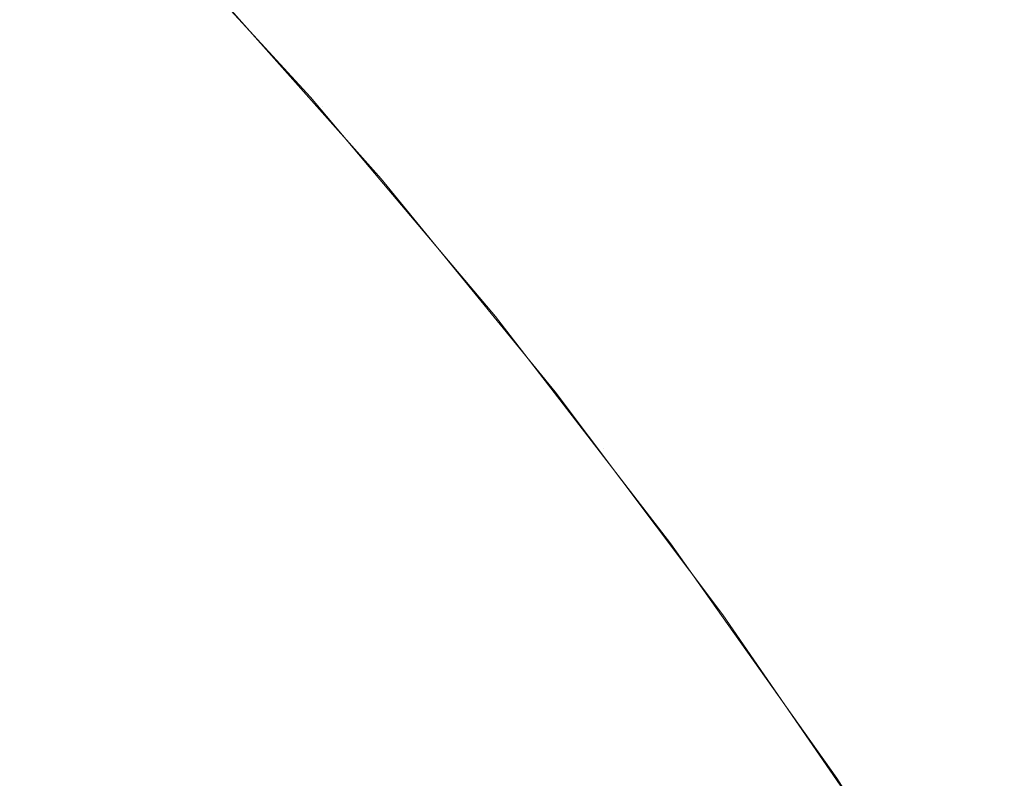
# Model space of a CAD drawing. Header units: centimetres. Extents: x -26.3 to 27.5, y 5.9 to 64.6.
# Tile 205 of 256: x -8.2158 to -8.2012, y 7.6562 to 7.6674. Entities that reach past the tile are written whole.
import ezdxf

# ---------------------------------------------------------------- set-up
doc = ezdxf.new("R2010")
doc.units = ezdxf.units.CM
doc.header["$LTSCALE"] = 2.54
doc.layers.add('Lucido design-1', color=7, linetype='Continuous')

# ---------------------------------------------------------------- blocks, each defined once
blk = doc.blocks.new('Gruppo-3-1')
at = {"color": 7, "linetype": 'Continuous', "lineweight": 9}
for points, invisible_edges in [([(-8.21441, 7.66934, -743.818524), (-8.211542, 7.666217, -743.818524), (-8.211741, 7.666041, -743.822656), (-8.214603, 7.669156, -743.822656)], 15), ([(-8.21441, 7.66934, -779.918524), (-8.211542, 7.666217, -779.918524), (-8.211741, 7.666041, -779.922656), (-8.214603, 7.669156, -779.922656)], 15), ([(-8.213145, 7.668103, -743.814164), (-8.21147, 7.666279, -743.814164), (-8.211542, 7.666217, -743.818524), (-8.21441, 7.66934, -743.818524)], 14), ([(-8.213145, 7.668103, -779.914164), (-8.21147, 7.666279, -779.914164), (-8.211542, 7.666217, -779.918524), (-8.21441, 7.66934, -779.918524)], 14), ([(-8.214603, 7.669156, -743.822656), (-8.211741, 7.666041, -743.822656), (-8.212069, 7.665752, -743.826771), (-8.214918, 7.668854, -743.826771)], 15), ([(-8.214603, 7.669156, -779.922656), (-8.211741, 7.666041, -779.922656), (-8.212069, 7.665752, -779.926771), (-8.214918, 7.668854, -779.926771)], 15), ([(-8.214918, 7.668854, -743.826771), (-8.212069, 7.665752, -743.826771), (-8.212524, 7.665352, -743.83086), (-8.215355, 7.668435, -743.83086)], 15), ([(-8.214918, 7.668854, -779.926771), (-8.212069, 7.665752, -779.926771), (-8.212524, 7.665352, -779.93086), (-8.215355, 7.668435, -779.93086)], 15), ([(-8.213129, 7.668117, -743.614164), (-8.213486, 7.668571, -743.610093), (-8.211289, 7.666147, -743.610163)], 11), ([(-8.211097, 7.666147, -743.606167), (-8.211289, 7.666147, -743.610163), (-8.213486, 7.668571, -743.610093), (-8.21329, 7.668571, -743.606026)], 15), ([(-8.213129, 7.668117, -779.714164), (-8.213486, 7.668571, -779.710093), (-8.211289, 7.666147, -779.710163)], 11), ([(-8.211097, 7.666147, -779.706167), (-8.211289, 7.666147, -779.710163), (-8.213486, 7.668571, -779.710093), (-8.21329, 7.668571, -779.706026)], 15), ([(-8.210777, 7.666147, -743.602179), (-8.211097, 7.666147, -743.606167), (-8.21329, 7.668571, -743.606026), (-8.212964, 7.668571, -743.601968)], 15), ([(-8.210777, 7.666147, -779.702179), (-8.211097, 7.666147, -779.706167), (-8.21329, 7.668571, -779.706026), (-8.212964, 7.668571, -779.701968)], 15), ([(-8.210329, 7.666147, -743.598203), (-8.210777, 7.666147, -743.602179), (-8.212964, 7.668571, -743.601968), (-8.212508, 7.668571, -743.597922)], 15), ([(-8.210329, 7.666147, -779.698203), (-8.210777, 7.666147, -779.702179), (-8.212964, 7.668571, -779.701968), (-8.212508, 7.668571, -779.697922)], 15), ([(-8.209753, 7.666147, -743.594243), (-8.210329, 7.666147, -743.598203), (-8.212508, 7.668571, -743.597922), (-8.211923, 7.668571, -743.593893)], 15), ([(-8.209753, 7.666147, -779.694243), (-8.210329, 7.666147, -779.698203), (-8.212508, 7.668571, -779.697922), (-8.211923, 7.668571, -779.693893)], 15), ([(-8.209052, 7.666147, -743.590304), (-8.209753, 7.666147, -743.594243), (-8.211923, 7.668571, -743.593893), (-8.211209, 7.668571, -743.589884)], 15), ([(-8.209052, 7.666147, -779.690304), (-8.209753, 7.666147, -779.694243), (-8.211923, 7.668571, -779.693893), (-8.211209, 7.668571, -779.689884)], 15), ([(-8.208224, 7.666147, -743.58639), (-8.209052, 7.666147, -743.590304), (-8.211209, 7.668571, -743.589884), (-8.210366, 7.668571, -743.585901)], 15), ([(-8.208224, 7.666147, -779.68639), (-8.209052, 7.666147, -779.690304), (-8.211209, 7.668571, -779.689884), (-8.210366, 7.668571, -779.685901)], 15), ([(-8.207271, 7.666147, -743.582504), (-8.208224, 7.666147, -743.58639), (-8.210366, 7.668571, -743.585901), (-8.209397, 7.668571, -743.581946)], 15), ([(-8.207271, 7.666147, -779.682504), (-8.208224, 7.666147, -779.68639), (-8.210366, 7.668571, -779.685901), (-8.209397, 7.668571, -779.681946)], 15), ([(-8.206194, 7.666147, -743.57865), (-8.207271, 7.666147, -743.582504), (-8.209397, 7.668571, -743.581946), (-8.208301, 7.668571, -743.578025)], 15), ([(-8.206194, 7.666147, -779.67865), (-8.207271, 7.666147, -779.682504), (-8.209397, 7.668571, -779.681946), (-8.208301, 7.668571, -779.678025)], 15), ([(-8.204995, 7.666147, -743.574833), (-8.206194, 7.666147, -743.57865), (-8.208301, 7.668571, -743.578025), (-8.20708, 7.668571, -743.574141)], 15), ([(-8.204995, 7.666147, -779.674833), (-8.206194, 7.666147, -779.67865), (-8.208301, 7.668571, -779.678025), (-8.20708, 7.668571, -779.674141)], 15), ([(-8.203673, 7.666147, -743.571057), (-8.204995, 7.666147, -743.574833), (-8.20708, 7.668571, -743.574141), (-8.205736, 7.668571, -743.570298)], 15), ([(-8.203673, 7.666147, -779.671057), (-8.204995, 7.666147, -779.674833), (-8.20708, 7.668571, -779.674141), (-8.205736, 7.668571, -779.670298)], 15), ([(-8.202231, 7.666147, -743.567325), (-8.203673, 7.666147, -743.571057), (-8.205736, 7.668571, -743.570298), (-8.204268, 7.668571, -743.5665)], 15), ([(-8.202231, 7.666147, -779.667325), (-8.203673, 7.666147, -779.671057), (-8.205736, 7.668571, -779.670298), (-8.204268, 7.668571, -779.6665)], 15), ([(-8.200671, 7.666147, -743.563641), (-8.202231, 7.666147, -743.567325), (-8.204268, 7.668571, -743.5665), (-8.20268, 7.668571, -743.562751)], 15), ([(-8.200671, 7.666147, -779.663641), (-8.202231, 7.666147, -779.667325), (-8.204268, 7.668571, -779.6665), (-8.20268, 7.668571, -779.662751)], 15), ([(-8.198993, 7.666147, -743.560008), (-8.200671, 7.666147, -743.563641), (-8.20268, 7.668571, -743.562751), (-8.200973, 7.668571, -743.559055)], 15), ([(-8.198993, 7.666147, -779.660008), (-8.200671, 7.666147, -779.663641), (-8.20268, 7.668571, -779.662751), (-8.200973, 7.668571, -779.659055)], 15), ([(-8.215355, 7.668435, -743.83086), (-8.212524, 7.665352, -743.83086), (-8.213105, 7.664841, -743.834917), (-8.215914, 7.667899, -743.834917)], 15), ([(-8.215355, 7.668435, -779.93086), (-8.212524, 7.665352, -779.93086), (-8.213105, 7.664841, -779.934917), (-8.215914, 7.667899, -779.934917)], 15), ([(-8.21147, 7.666279, -743.814164), (-8.213145, 7.668103, -743.814164), (-8.213129, 7.668117, -743.614164)], 10), ([(-8.21147, 7.666279, -779.914164), (-8.213145, 7.668103, -779.914164), (-8.213129, 7.668117, -779.714164)], 10), ([(-8.213129, 7.668117, -743.614164), (-8.210425, 7.665073, -743.614164), (-8.21147, 7.666279, -743.814164)], 10), ([(-8.211289, 7.666147, -743.610163), (-8.210425, 7.665073, -743.614164), (-8.213129, 7.668117, -743.614164)], 9), ([(-8.213129, 7.668117, -779.714164), (-8.210425, 7.665073, -779.714164), (-8.21147, 7.666279, -779.914164)], 10), ([(-8.211289, 7.666147, -779.710163), (-8.210425, 7.665073, -779.714164), (-8.213129, 7.668117, -779.714164)], 9), ([(-8.215914, 7.667899, -743.834917), (-8.213105, 7.664841, -743.834917), (-8.21381, 7.66422, -743.838936), (-8.216592, 7.667249, -743.838936)], 15), ([(-8.215914, 7.667899, -779.934917), (-8.213105, 7.664841, -779.934917), (-8.21381, 7.66422, -779.938936), (-8.216592, 7.667249, -779.938936)], 15), ([(27.113463, 7.664826, -743.137842), (27.113463, 7.667767, -743.140441), (-25.986537, 7.667767, -743.140441), (-25.986537, 7.664826, -743.137842)], 10), ([(27.113463, 7.664826, -779.237842), (27.113463, 7.667767, -779.240441), (-25.986537, 7.667767, -779.240441), (-25.986537, 7.664826, -779.237842)], 10), ([(-8.216592, 7.667249, -743.838936), (-8.21381, 7.66422, -743.838936), (-8.214638, 7.663491, -743.842909), (-8.217389, 7.666486, -743.842909)], 15), ([(-8.216592, 7.667249, -779.938936), (-8.21381, 7.66422, -779.938936), (-8.214638, 7.663491, -779.942909), (-8.217389, 7.666486, -779.942909)], 15), ([(-8.217389, 7.666486, -743.842909), (-8.214638, 7.663491, -743.842909), (-8.215588, 7.662655, -743.846829), (-8.218302, 7.66561, -743.846829)], 15), ([(-8.217389, 7.666486, -779.942909), (-8.214638, 7.663491, -779.942909), (-8.215588, 7.662655, -779.946829), (-8.218302, 7.66561, -779.946829)], 15), ([(-8.211542, 7.666217, -743.818524), (-8.208808, 7.662974, -743.818524), (-8.209015, 7.662807, -743.822656), (-8.211741, 7.666041, -743.822656)], 15), ([(-8.211542, 7.666217, -779.918524), (-8.208808, 7.662974, -779.918524), (-8.209015, 7.662807, -779.922656), (-8.211741, 7.666041, -779.922656)], 15), ([(-8.211542, 7.666217, -743.818524), (-8.21147, 7.666279, -743.814164), (-8.210441, 7.665059, -743.814164)], 9), ([(-8.211542, 7.666217, -779.918524), (-8.21147, 7.666279, -779.914164), (-8.210441, 7.665059, -779.914164)], 9), ([(-8.210441, 7.665059, -743.814164), (-8.208734, 7.663034, -743.814164), (-8.208808, 7.662974, -743.818524), (-8.211542, 7.666217, -743.818524)], 14), ([(-8.210441, 7.665059, -779.914164), (-8.208734, 7.663034, -779.914164), (-8.208808, 7.662974, -779.918524), (-8.211542, 7.666217, -779.918524)], 14), ([(-8.210425, 7.665073, -743.614164), (-8.210441, 7.665059, -743.814164), (-8.21147, 7.666279, -743.814164)], 9), ([(-8.210425, 7.665073, -779.714164), (-8.210441, 7.665059, -779.914164), (-8.21147, 7.666279, -779.914164)], 9), ([(-8.209173, 7.663651, -743.610231), (-8.210425, 7.665073, -743.614164), (-8.211289, 7.666147, -743.610163)], 11), ([(-8.208984, 7.663651, -743.606303), (-8.209173, 7.663651, -743.610231), (-8.211289, 7.666147, -743.610163), (-8.211097, 7.666147, -743.606167)], 15), ([(-8.209173, 7.663651, -779.710231), (-8.210425, 7.665073, -779.714164), (-8.211289, 7.666147, -779.710163)], 11), ([(-8.208984, 7.663651, -779.706303), (-8.209173, 7.663651, -779.710231), (-8.211289, 7.666147, -779.710163), (-8.211097, 7.666147, -779.706167)], 15), ([(-8.208669, 7.663651, -743.602382), (-8.208984, 7.663651, -743.606303), (-8.211097, 7.666147, -743.606167), (-8.210777, 7.666147, -743.602179)], 15), ([(-8.208669, 7.663651, -779.702382), (-8.208984, 7.663651, -779.706303), (-8.211097, 7.666147, -779.706167), (-8.210777, 7.666147, -779.702179)], 15), ([(-8.208229, 7.663651, -743.598474), (-8.208669, 7.663651, -743.602382), (-8.210777, 7.666147, -743.602179), (-8.210329, 7.666147, -743.598203)], 15), ([(-8.208229, 7.663651, -779.698474), (-8.208669, 7.663651, -779.702382), (-8.210777, 7.666147, -779.702179), (-8.210329, 7.666147, -779.698203)], 15), ([(-8.207664, 7.663651, -743.594581), (-8.208229, 7.663651, -743.598474), (-8.210329, 7.666147, -743.598203), (-8.209753, 7.666147, -743.594243)], 15), ([(-8.207664, 7.663651, -779.694581), (-8.208229, 7.663651, -779.698474), (-8.210329, 7.666147, -779.698203), (-8.209753, 7.666147, -779.694243)], 15), ([(-8.206974, 7.663651, -743.590709), (-8.207664, 7.663651, -743.594581), (-8.209753, 7.666147, -743.594243), (-8.209052, 7.666147, -743.590304)], 15), ([(-8.206974, 7.663651, -779.690709), (-8.207664, 7.663651, -779.694581), (-8.209753, 7.666147, -779.694243), (-8.209052, 7.666147, -779.690304)], 15), ([(-8.20616, 7.663651, -743.586861), (-8.206974, 7.663651, -743.590709), (-8.209052, 7.666147, -743.590304), (-8.208224, 7.666147, -743.58639)], 15), ([(-8.20616, 7.663651, -779.686861), (-8.206974, 7.663651, -779.690709), (-8.209052, 7.666147, -779.690304), (-8.208224, 7.666147, -779.68639)], 15), ([(-8.205223, 7.663651, -743.583041), (-8.20616, 7.663651, -743.586861), (-8.208224, 7.666147, -743.58639), (-8.207271, 7.666147, -743.582504)], 15), ([(-8.205223, 7.663651, -779.683041), (-8.20616, 7.663651, -779.686861), (-8.208224, 7.666147, -779.68639), (-8.207271, 7.666147, -779.682504)], 15), ([(-8.204165, 7.663651, -743.579253), (-8.205223, 7.663651, -743.583041), (-8.207271, 7.666147, -743.582504), (-8.206194, 7.666147, -743.57865)], 15), ([(-8.204165, 7.663651, -779.679253), (-8.205223, 7.663651, -779.683041), (-8.207271, 7.666147, -779.682504), (-8.206194, 7.666147, -779.67865)], 15), ([(-8.202986, 7.663651, -743.575501), (-8.204165, 7.663651, -743.579253), (-8.206194, 7.666147, -743.57865), (-8.204995, 7.666147, -743.574833)], 15), ([(-8.202986, 7.663651, -779.675501), (-8.204165, 7.663651, -779.679253), (-8.206194, 7.666147, -779.67865), (-8.204995, 7.666147, -779.674833)], 15), ([(-8.201686, 7.663651, -743.571788), (-8.202986, 7.663651, -743.575501), (-8.204995, 7.666147, -743.574833), (-8.203673, 7.666147, -743.571057)], 15), ([(-8.201686, 7.663651, -779.671788), (-8.202986, 7.663651, -779.675501), (-8.204995, 7.666147, -779.674833), (-8.203673, 7.666147, -779.671057)], 15), ([(-8.200269, 7.663651, -743.568119), (-8.201686, 7.663651, -743.571788), (-8.203673, 7.666147, -743.571057), (-8.202231, 7.666147, -743.567325)], 15), ([(-8.200269, 7.663651, -779.668119), (-8.201686, 7.663651, -779.671788), (-8.203673, 7.666147, -779.671057), (-8.202231, 7.666147, -779.667325)], 15), ([(-8.198735, 7.663651, -743.564497), (-8.200269, 7.663651, -743.568119), (-8.202231, 7.666147, -743.567325), (-8.200671, 7.666147, -743.563641)], 15), ([(-8.198735, 7.663651, -779.664497), (-8.200269, 7.663651, -779.668119), (-8.202231, 7.666147, -779.667325), (-8.200671, 7.666147, -779.663641)], 15), ([(-8.211741, 7.666041, -743.822656), (-8.209015, 7.662807, -743.822656), (-8.209355, 7.662533, -743.826771), (-8.212069, 7.665752, -743.826771)], 15), ([(-8.211741, 7.666041, -779.922656), (-8.209015, 7.662807, -779.922656), (-8.209355, 7.662533, -779.926771), (-8.212069, 7.665752, -779.926771)], 15), ([(-8.212069, 7.665752, -743.826771), (-8.209355, 7.662533, -743.826771), (-8.209826, 7.662152, -743.83086), (-8.212524, 7.665352, -743.83086)], 15), ([(-8.212069, 7.665752, -779.926771), (-8.209355, 7.662533, -779.926771), (-8.209826, 7.662152, -779.93086), (-8.212524, 7.665352, -779.93086)], 15), ([(-8.218302, 7.66561, -743.846829), (-8.215588, 7.662655, -743.846829), (-8.216657, 7.661714, -743.850691), (-8.21933, 7.664625, -743.850691)], 15), ([(-8.218302, 7.66561, -779.946829), (-8.215588, 7.662655, -779.946829), (-8.216657, 7.661714, -779.950691), (-8.21933, 7.664625, -779.950691)], 15), ([(-8.212524, 7.665352, -743.83086), (-8.209826, 7.662152, -743.83086), (-8.210428, 7.661666, -743.834917), (-8.213105, 7.664841, -743.834917)], 15), ([(-8.212524, 7.665352, -779.93086), (-8.209826, 7.662152, -779.93086), (-8.210428, 7.661666, -779.934917), (-8.213105, 7.664841, -779.934917)], 15), ([(-8.208734, 7.663034, -743.814164), (-8.210441, 7.665059, -743.814164), (-8.210425, 7.665073, -743.614164)], 10), ([(-8.208734, 7.663034, -779.914164), (-8.210441, 7.665059, -779.914164), (-8.210425, 7.665073, -779.714164)], 10), ([(-8.210425, 7.665073, -743.614164), (-8.20785, 7.661924, -743.614164), (-8.208734, 7.663034, -743.814164)], 10), ([(-8.20785, 7.661924, -743.614164), (-8.210425, 7.665073, -743.614164), (-8.209173, 7.663651, -743.610231)], 10), ([(-8.210425, 7.665073, -779.714164), (-8.20785, 7.661924, -779.714164), (-8.208734, 7.663034, -779.914164)], 10), ([(-8.20785, 7.661924, -779.714164), (-8.210425, 7.665073, -779.714164), (-8.209173, 7.663651, -779.710231)], 10), ([(-8.213105, 7.664841, -743.834917), (-8.210428, 7.661666, -743.834917), (-8.211159, 7.661076, -743.838936), (-8.21381, 7.66422, -743.838936)], 15), ([(-8.213105, 7.664841, -779.934917), (-8.210428, 7.661666, -779.934917), (-8.211159, 7.661076, -779.938936), (-8.21381, 7.66422, -779.938936)], 15), ([(-25.986537, 7.664826, -743.137842), (-25.986537, 7.664486, -743.137566), (27.113463, 7.664486, -743.137566), (27.113463, 7.664826, -743.137842)], 10), ([(-25.986537, 7.664826, -779.237842), (-25.986537, 7.664486, -779.237566), (27.113463, 7.664486, -779.237566), (27.113463, 7.664826, -779.237842)], 10), ([(27.113463, 7.661557, -743.135191), (27.113463, 7.664486, -743.137566), (-25.986537, 7.664486, -743.137566), (-25.986537, 7.661557, -743.135191)], 10), ([(27.113463, 7.661557, -779.235191), (27.113463, 7.664486, -779.237566), (-25.986537, 7.664486, -779.237566), (-25.986537, 7.661557, -779.235191)], 10), ([(-8.21381, 7.66422, -743.838936), (-8.211159, 7.661076, -743.838936), (-8.212017, 7.660383, -743.842909), (-8.214638, 7.663491, -743.842909)], 15), ([(-8.21381, 7.66422, -779.938936), (-8.211159, 7.661076, -779.938936), (-8.212017, 7.660383, -779.942909), (-8.214638, 7.663491, -779.942909)], 15), ([(-8.209173, 7.663651, -743.610231), (-8.20714, 7.661088, -743.610296), (-8.20785, 7.661924, -743.614164)], 11), ([(-8.206954, 7.661088, -743.606433), (-8.20714, 7.661088, -743.610296), (-8.209173, 7.663651, -743.610231), (-8.208984, 7.663651, -743.606303)], 15), ([(-8.209173, 7.663651, -779.710231), (-8.20714, 7.661088, -779.710296), (-8.20785, 7.661924, -779.714164)], 11), ([(-8.206954, 7.661088, -779.706433), (-8.20714, 7.661088, -779.710296), (-8.209173, 7.663651, -779.710231), (-8.208984, 7.663651, -779.706303)], 15), ([(-8.206644, 7.661088, -743.602577), (-8.206954, 7.661088, -743.606433), (-8.208984, 7.663651, -743.606303), (-8.208669, 7.663651, -743.602382)], 15), ([(-8.206644, 7.661088, -779.702577), (-8.206954, 7.661088, -779.706433), (-8.208984, 7.663651, -779.706303), (-8.208669, 7.663651, -779.702382)], 15), ([(-8.206211, 7.661088, -743.598734), (-8.206644, 7.661088, -743.602577), (-8.208669, 7.663651, -743.602382), (-8.208229, 7.663651, -743.598474)], 15), ([(-8.206211, 7.661088, -779.698734), (-8.206644, 7.661088, -779.702577), (-8.208669, 7.663651, -779.702382), (-8.208229, 7.663651, -779.698474)], 15), ([(-8.205655, 7.661088, -743.594906), (-8.206211, 7.661088, -743.598734), (-8.208229, 7.663651, -743.598474), (-8.207664, 7.663651, -743.594581)], 15), ([(-8.205655, 7.661088, -779.694906), (-8.206211, 7.661088, -779.698734), (-8.208229, 7.663651, -779.698474), (-8.207664, 7.663651, -779.694581)], 15), ([(-8.204977, 7.661088, -743.591098), (-8.205655, 7.661088, -743.594906), (-8.207664, 7.663651, -743.594581), (-8.206974, 7.663651, -743.590709)], 15), ([(-8.204977, 7.661088, -779.691098), (-8.205655, 7.661088, -779.694906), (-8.207664, 7.663651, -779.694581), (-8.206974, 7.663651, -779.690709)], 15), ([(-8.204177, 7.661088, -743.587314), (-8.204977, 7.661088, -743.591098), (-8.206974, 7.663651, -743.590709), (-8.20616, 7.663651, -743.586861)], 15), ([(-8.204177, 7.661088, -779.687314), (-8.204977, 7.661088, -779.691098), (-8.206974, 7.663651, -779.690709), (-8.20616, 7.663651, -779.686861)], 15), ([(-8.203256, 7.661088, -743.583557), (-8.204177, 7.661088, -743.587314), (-8.20616, 7.663651, -743.586861), (-8.205223, 7.663651, -743.583041)], 15), ([(-8.203256, 7.661088, -779.683557), (-8.204177, 7.661088, -779.687314), (-8.20616, 7.663651, -779.686861), (-8.205223, 7.663651, -779.683041)], 15), ([(-8.202215, 7.661088, -743.579832), (-8.203256, 7.661088, -743.583557), (-8.205223, 7.663651, -743.583041), (-8.204165, 7.663651, -743.579253)], 15), ([(-8.202215, 7.661088, -779.679832), (-8.203256, 7.661088, -779.683557), (-8.205223, 7.663651, -779.683041), (-8.204165, 7.663651, -779.679253)], 15), ([(-8.201055, 7.661088, -743.576142), (-8.202215, 7.661088, -743.579832), (-8.204165, 7.663651, -743.579253), (-8.202986, 7.663651, -743.575501)], 15), ([(-8.201055, 7.661088, -779.676142), (-8.202215, 7.661088, -779.679832), (-8.204165, 7.663651, -779.679253), (-8.202986, 7.663651, -779.675501)], 15), ([(-8.199777, 7.661088, -743.572491), (-8.201055, 7.661088, -743.576142), (-8.202986, 7.663651, -743.575501), (-8.201686, 7.663651, -743.571788)], 15), ([(-8.199777, 7.661088, -779.672491), (-8.201055, 7.661088, -779.676142), (-8.202986, 7.663651, -779.675501), (-8.201686, 7.663651, -779.671788)], 15), ([(-8.198383, 7.661088, -743.568883), (-8.199777, 7.661088, -743.572491), (-8.201686, 7.663651, -743.571788), (-8.200269, 7.663651, -743.568119)], 15), ([(-8.198383, 7.661088, -779.668883), (-8.199777, 7.661088, -779.672491), (-8.201686, 7.663651, -779.671788), (-8.200269, 7.663651, -779.668119)], 15), ([(-8.214638, 7.663491, -743.842909), (-8.212017, 7.660383, -743.842909), (-8.213002, 7.659588, -743.846829), (-8.215588, 7.662655, -743.846829)], 15), ([(-8.214638, 7.663491, -779.942909), (-8.212017, 7.660383, -779.942909), (-8.213002, 7.659588, -779.946829), (-8.215588, 7.662655, -779.946829)], 15), ([(-8.208808, 7.662974, -743.818524), (-8.206214, 7.659619, -743.818524), (-8.206428, 7.659461, -743.822656), (-8.209015, 7.662807, -743.822656)], 15), ([(-8.208808, 7.662974, -779.918524), (-8.206214, 7.659619, -779.918524), (-8.206428, 7.659461, -779.922656), (-8.209015, 7.662807, -779.922656)], 15), ([(-8.208808, 7.662974, -743.818524), (-8.208734, 7.663034, -743.814164), (-8.207866, 7.661912, -743.814164)], 9), ([(-8.208808, 7.662974, -779.918524), (-8.208734, 7.663034, -779.914164), (-8.207866, 7.661912, -779.914164)], 9), ([(-8.207866, 7.661912, -743.814164), (-8.206138, 7.659675, -743.814164), (-8.206214, 7.659619, -743.818524), (-8.208808, 7.662974, -743.818524)], 14), ([(-8.207866, 7.661912, -779.914164), (-8.206138, 7.659675, -779.914164), (-8.206214, 7.659619, -779.918524), (-8.208808, 7.662974, -779.918524)], 14), ([(-8.20785, 7.661924, -743.614164), (-8.207866, 7.661912, -743.814164), (-8.208734, 7.663034, -743.814164)], 9), ([(-8.20785, 7.661924, -779.714164), (-8.207866, 7.661912, -779.914164), (-8.208734, 7.663034, -779.914164)], 9), ([(-8.209015, 7.662807, -743.822656), (-8.206428, 7.659461, -743.822656), (-8.206779, 7.659201, -743.826771), (-8.209355, 7.662533, -743.826771)], 15), ([(-8.209015, 7.662807, -779.922656), (-8.206428, 7.659461, -779.922656), (-8.206779, 7.659201, -779.926771), (-8.209355, 7.662533, -779.926771)], 15), ([(-8.215588, 7.662655, -743.846829), (-8.213002, 7.659588, -743.846829), (-8.21411, 7.658693, -743.850691), (-8.216657, 7.661714, -743.850691)], 15), ([(-8.215588, 7.662655, -779.946829), (-8.213002, 7.659588, -779.946829), (-8.21411, 7.658693, -779.950691), (-8.216657, 7.661714, -779.950691)], 15), ([(-8.209355, 7.662533, -743.826771), (-8.206779, 7.659201, -743.826771), (-8.207266, 7.658841, -743.83086), (-8.209826, 7.662152, -743.83086)], 15), ([(-8.209355, 7.662533, -779.926771), (-8.206779, 7.659201, -779.926771), (-8.207266, 7.658841, -779.93086), (-8.209826, 7.662152, -779.93086)], 15), ([(-8.209826, 7.662152, -743.83086), (-8.207266, 7.658841, -743.83086), (-8.207888, 7.658381, -743.834917), (-8.210428, 7.661666, -743.834917)], 15), ([(-8.209826, 7.662152, -779.93086), (-8.207266, 7.658841, -779.93086), (-8.207888, 7.658381, -779.934917), (-8.210428, 7.661666, -779.934917)], 15), ([(-8.206138, 7.659675, -743.814164), (-8.207866, 7.661912, -743.814164), (-8.20785, 7.661924, -743.614164)], 10), ([(-8.206138, 7.659675, -779.914164), (-8.207866, 7.661912, -779.914164), (-8.20785, 7.661924, -779.714164)], 10), ([(-8.20785, 7.661924, -743.614164), (-8.205373, 7.658628, -743.614164), (-8.206138, 7.659675, -743.814164)], 10), ([(-8.205373, 7.658628, -743.614164), (-8.20785, 7.661924, -743.614164), (-8.20714, 7.661088, -743.610296)], 10), ([(-8.20785, 7.661924, -779.714164), (-8.205373, 7.658628, -779.714164), (-8.206138, 7.659675, -779.914164)], 10), ([(-8.205373, 7.658628, -779.714164), (-8.20785, 7.661924, -779.714164), (-8.20714, 7.661088, -779.710296)], 10), ([(-8.216657, 7.661714, -743.850691), (-8.21411, 7.658693, -743.850691), (-8.21534, 7.6577, -743.854488), (-8.217844, 7.66067, -743.854488)], 15), ([(-8.216657, 7.661714, -779.950691), (-8.21411, 7.658693, -779.950691), (-8.21534, 7.6577, -779.954488), (-8.217844, 7.66067, -779.954488)], 15), ([(-8.210428, 7.661666, -743.834917), (-8.207888, 7.658381, -743.834917), (-8.208644, 7.657822, -743.838936), (-8.211159, 7.661076, -743.838936)], 15), ([(-8.210428, 7.661666, -779.934917), (-8.207888, 7.658381, -779.934917), (-8.208644, 7.657822, -779.938936), (-8.211159, 7.661076, -779.938936)], 15), ([(-25.986537, 7.661557, -743.135191), (-25.986537, 7.661085, -743.134833), (27.113463, 7.661085, -743.134833), (27.113463, 7.661557, -743.135191)], 10), ([(-25.986537, 7.661557, -779.235191), (-25.986537, 7.661085, -779.234833), (27.113463, 7.661085, -779.234833), (27.113463, 7.661557, -779.235191)], 10), ([(27.113463, 7.659762, -743.133829), (27.113463, 7.661085, -743.134833), (-25.986537, 7.661085, -743.134833), (-25.986537, 7.659762, -743.133829)], 10), ([(27.113463, 7.659762, -779.233829), (27.113463, 7.661085, -779.234833), (-25.986537, 7.661085, -779.234833), (-25.986537, 7.659762, -779.233829)], 10), ([(-8.211159, 7.661076, -743.838936), (-8.208644, 7.657822, -743.838936), (-8.209531, 7.657166, -743.842909), (-8.212017, 7.660383, -743.842909)], 15), ([(-8.211159, 7.661076, -779.938936), (-8.208644, 7.657822, -779.938936), (-8.209531, 7.657166, -779.942909), (-8.212017, 7.660383, -779.942909)], 15), ([(-8.20714, 7.661088, -743.610296), (-8.205192, 7.65846, -743.610359), (-8.205373, 7.658628, -743.614164)], 11), ([(-8.205009, 7.65846, -743.606558), (-8.205192, 7.65846, -743.610359), (-8.20714, 7.661088, -743.610296), (-8.206954, 7.661088, -743.606433)], 15), ([(-8.20714, 7.661088, -779.710296), (-8.205192, 7.65846, -779.710359), (-8.205373, 7.658628, -779.714164)], 11), ([(-8.205009, 7.65846, -779.706558), (-8.205192, 7.65846, -779.710359), (-8.20714, 7.661088, -779.710296), (-8.206954, 7.661088, -779.706433)], 15), ([(-8.204704, 7.65846, -743.602765), (-8.205009, 7.65846, -743.606558), (-8.206954, 7.661088, -743.606433), (-8.206644, 7.661088, -743.602577)], 15), ([(-8.204704, 7.65846, -779.702765), (-8.205009, 7.65846, -779.706558), (-8.206954, 7.661088, -779.706433), (-8.206644, 7.661088, -779.702577)], 15), ([(-8.204278, 7.65846, -743.598983), (-8.204704, 7.65846, -743.602765), (-8.206644, 7.661088, -743.602577), (-8.206211, 7.661088, -743.598734)], 15), ([(-8.204278, 7.65846, -779.698983), (-8.204704, 7.65846, -779.702765), (-8.206644, 7.661088, -779.702577), (-8.206211, 7.661088, -779.698734)], 15), ([(-8.203731, 7.65846, -743.595217), (-8.204278, 7.65846, -743.598983), (-8.206211, 7.661088, -743.598734), (-8.205655, 7.661088, -743.594906)], 15), ([(-8.203731, 7.65846, -779.695217), (-8.204278, 7.65846, -779.698983), (-8.206211, 7.661088, -779.698734), (-8.205655, 7.661088, -779.694906)], 15), ([(-8.203064, 7.65846, -743.591471), (-8.203731, 7.65846, -743.595217), (-8.205655, 7.661088, -743.594906), (-8.204977, 7.661088, -743.591098)], 15), ([(-8.203064, 7.65846, -779.691471), (-8.203731, 7.65846, -779.695217), (-8.205655, 7.661088, -779.694906), (-8.204977, 7.661088, -779.691098)], 15), ([(-8.202276, 7.65846, -743.587747), (-8.203064, 7.65846, -743.591471), (-8.204977, 7.661088, -743.591098), (-8.204177, 7.661088, -743.587314)], 15), ([(-8.202276, 7.65846, -779.687747), (-8.203064, 7.65846, -779.691471), (-8.204977, 7.661088, -779.691098), (-8.204177, 7.661088, -779.687314)], 15), ([(-8.20137, 7.65846, -743.584051), (-8.202276, 7.65846, -743.587747), (-8.204177, 7.661088, -743.587314), (-8.203256, 7.661088, -743.583557)], 15), ([(-8.20137, 7.65846, -779.684051), (-8.202276, 7.65846, -779.687747), (-8.204177, 7.661088, -779.687314), (-8.203256, 7.661088, -779.683557)], 15), ([(-8.200346, 7.65846, -743.580386), (-8.20137, 7.65846, -743.584051), (-8.203256, 7.661088, -743.583557), (-8.202215, 7.661088, -743.579832)], 15), ([(-8.200346, 7.65846, -779.680386), (-8.20137, 7.65846, -779.684051), (-8.203256, 7.661088, -779.683557), (-8.202215, 7.661088, -779.679832)], 15), ([(-8.199205, 7.65846, -743.576756), (-8.200346, 7.65846, -743.580386), (-8.202215, 7.661088, -743.579832), (-8.201055, 7.661088, -743.576142)], 15), ([(-8.199205, 7.65846, -779.676756), (-8.200346, 7.65846, -779.680386), (-8.202215, 7.661088, -779.679832), (-8.201055, 7.661088, -779.676142)], 15), ([(-8.217844, 7.66067, -743.854488), (-8.21534, 7.6577, -743.854488), (-8.216689, 7.656611, -743.858213), (-8.219145, 7.659525, -743.858213)], 15), ([(-8.217844, 7.66067, -779.954488), (-8.21534, 7.6577, -779.954488), (-8.216689, 7.656611, -779.958213), (-8.219145, 7.659525, -779.958213)], 15), ([(-8.212017, 7.660383, -743.842909), (-8.209531, 7.657166, -743.842909), (-8.210548, 7.656413, -743.846829), (-8.213002, 7.659588, -743.846829)], 15), ([(-8.212017, 7.660383, -779.942909), (-8.209531, 7.657166, -779.942909), (-8.210548, 7.656413, -779.946829), (-8.213002, 7.659588, -779.946829)], 15), ([(-25.986537, 7.659762, -743.133829), (-25.986537, 7.657558, -743.132266), (27.113463, 7.657558, -743.132266), (27.113463, 7.659762, -743.133829)], 10), ([(-25.986537, 7.659762, -779.233829), (-25.986537, 7.657558, -779.232266), (27.113463, 7.657558, -779.232266), (27.113463, 7.659762, -779.233829)], 10), ([(-8.206214, 7.659619, -743.818524), (-8.203765, 7.656156, -743.818524), (-8.203986, 7.656007, -743.822656), (-8.206428, 7.659461, -743.822656)], 15), ([(-8.206214, 7.659619, -779.918524), (-8.203765, 7.656156, -779.918524), (-8.203986, 7.656007, -779.922656), (-8.206428, 7.659461, -779.922656)], 15), ([(-8.206214, 7.659619, -743.818524), (-8.206138, 7.659675, -743.814164), (-8.205389, 7.658616, -743.814164)], 9), ([(-8.206214, 7.659619, -779.918524), (-8.206138, 7.659675, -779.914164), (-8.205389, 7.658616, -779.914164)], 9), ([(-8.205389, 7.658616, -743.814164), (-8.203686, 7.656209, -743.814164), (-8.203765, 7.656156, -743.818524), (-8.206214, 7.659619, -743.818524)], 14), ([(-8.205389, 7.658616, -779.914164), (-8.203686, 7.656209, -779.914164), (-8.203765, 7.656156, -779.918524), (-8.206214, 7.659619, -779.918524)], 14), ([(-8.205373, 7.658628, -743.614164), (-8.205389, 7.658616, -743.814164), (-8.206138, 7.659675, -743.814164)], 9), ([(-8.205373, 7.658628, -779.714164), (-8.205389, 7.658616, -779.914164), (-8.206138, 7.659675, -779.914164)], 9), ([(-8.213002, 7.659588, -743.846829), (-8.210548, 7.656413, -743.846829), (-8.211693, 7.655566, -743.850691), (-8.21411, 7.658693, -743.850691)], 15), ([(-8.213002, 7.659588, -779.946829), (-8.210548, 7.656413, -779.946829), (-8.211693, 7.655566, -779.950691), (-8.21411, 7.658693, -779.950691)], 15), ([(-8.206428, 7.659461, -743.822656), (-8.203986, 7.656007, -743.822656), (-8.204347, 7.655763, -743.826771), (-8.206779, 7.659201, -743.826771)], 15), ([(-8.206428, 7.659461, -779.922656), (-8.203986, 7.656007, -779.922656), (-8.204347, 7.655763, -779.926771), (-8.206779, 7.659201, -779.926771)], 15), ([(-8.206779, 7.659201, -743.826771), (-8.204347, 7.655763, -743.826771), (-8.204849, 7.655423, -743.83086), (-8.207266, 7.658841, -743.83086)], 15), ([(-8.206779, 7.659201, -779.926771), (-8.204347, 7.655763, -779.926771), (-8.204849, 7.655423, -779.93086), (-8.207266, 7.658841, -779.93086)], 15), ([(-8.207266, 7.658841, -743.83086), (-8.204849, 7.655423, -743.83086), (-8.20549, 7.65499, -743.834917), (-8.207888, 7.658381, -743.834917)], 15), ([(-8.207266, 7.658841, -779.93086), (-8.204849, 7.655423, -779.93086), (-8.20549, 7.65499, -779.934917), (-8.207888, 7.658381, -779.934917)], 15), ([(-8.21411, 7.658693, -743.850691), (-8.211693, 7.655566, -743.850691), (-8.212964, 7.654627, -743.854488), (-8.21534, 7.6577, -743.854488)], 15), ([(-8.21411, 7.658693, -779.950691), (-8.211693, 7.655566, -779.950691), (-8.212964, 7.654627, -779.954488), (-8.21534, 7.6577, -779.954488)], 15), ([(-8.203686, 7.656209, -743.814164), (-8.205389, 7.658616, -743.814164), (-8.205373, 7.658628, -743.614164)], 10), ([(-8.203686, 7.656209, -779.914164), (-8.205389, 7.658616, -779.914164), (-8.205373, 7.658628, -779.714164)], 10), ([(-8.205373, 7.658628, -743.614164), (-8.20307, 7.655286, -743.614164), (-8.203686, 7.656209, -743.814164)], 10), ([(-8.20333, 7.655769, -743.610419), (-8.20307, 7.655286, -743.614164), (-8.205373, 7.658628, -743.614164), (-8.205192, 7.65846, -743.610359)], 13), ([(-8.205373, 7.658628, -779.714164), (-8.20307, 7.655286, -779.714164), (-8.203686, 7.656209, -779.914164)], 10), ([(-8.20333, 7.655769, -779.710419), (-8.20307, 7.655286, -779.714164), (-8.205373, 7.658628, -779.714164), (-8.205192, 7.65846, -779.710359)], 13), ([(-8.20315, 7.655769, -743.606677), (-8.20333, 7.655769, -743.610419), (-8.205192, 7.65846, -743.610359), (-8.205009, 7.65846, -743.606558)], 15), ([(-8.20315, 7.655769, -779.706677), (-8.20333, 7.655769, -779.710419), (-8.205192, 7.65846, -779.710359), (-8.205009, 7.65846, -779.706558)], 15), ([(-8.20285, 7.655769, -743.602943), (-8.20315, 7.655769, -743.606677), (-8.205009, 7.65846, -743.606558), (-8.204704, 7.65846, -743.602765)], 15), ([(-8.20285, 7.655769, -779.702943), (-8.20315, 7.655769, -779.706677), (-8.205009, 7.65846, -779.706558), (-8.204704, 7.65846, -779.702765)], 15), ([(-8.202431, 7.655769, -743.599221), (-8.20285, 7.655769, -743.602943), (-8.204704, 7.65846, -743.602765), (-8.204278, 7.65846, -743.598983)], 15), ([(-8.202431, 7.655769, -779.699221), (-8.20285, 7.655769, -779.702943), (-8.204704, 7.65846, -779.702765), (-8.204278, 7.65846, -779.698983)], 15), ([(-8.201893, 7.655769, -743.595514), (-8.202431, 7.655769, -743.599221), (-8.204278, 7.65846, -743.598983), (-8.203731, 7.65846, -743.595217)], 15), ([(-8.201893, 7.655769, -779.695514), (-8.202431, 7.655769, -779.699221), (-8.204278, 7.65846, -779.698983), (-8.203731, 7.65846, -779.695217)], 15), ([(-8.201236, 7.655769, -743.591827), (-8.201893, 7.655769, -743.595514), (-8.203731, 7.65846, -743.595217), (-8.203064, 7.65846, -743.591471)], 15), ([(-8.201236, 7.655769, -779.691827), (-8.201893, 7.655769, -779.695514), (-8.203731, 7.65846, -779.695217), (-8.203064, 7.65846, -779.691471)], 15), ([(-8.200461, 7.655769, -743.588162), (-8.201236, 7.655769, -743.591827), (-8.203064, 7.65846, -743.591471), (-8.202276, 7.65846, -743.587747)], 15), ([(-8.200461, 7.655769, -779.688162), (-8.201236, 7.655769, -779.691827), (-8.203064, 7.65846, -779.691471), (-8.202276, 7.65846, -779.687747)], 15), ([(-8.199569, 7.655769, -743.584524), (-8.200461, 7.655769, -743.588162), (-8.202276, 7.65846, -743.587747), (-8.20137, 7.65846, -743.584051)], 15), ([(-8.199569, 7.655769, -779.684524), (-8.200461, 7.655769, -779.688162), (-8.202276, 7.65846, -779.687747), (-8.20137, 7.65846, -779.684051)], 15), ([(-8.198561, 7.655769, -743.580916), (-8.199569, 7.655769, -743.584524), (-8.20137, 7.65846, -743.584051), (-8.200346, 7.65846, -743.580386)], 15), ([(-8.198561, 7.655769, -779.680916), (-8.199569, 7.655769, -779.684524), (-8.20137, 7.65846, -779.684051), (-8.200346, 7.65846, -779.680386)], 15), ([(-8.207888, 7.658381, -743.834917), (-8.20549, 7.65499, -743.834917), (-8.206269, 7.654464, -743.838936), (-8.208644, 7.657822, -743.838936)], 15), ([(-8.207888, 7.658381, -779.934917), (-8.20549, 7.65499, -779.934917), (-8.206269, 7.654464, -779.938936), (-8.208644, 7.657822, -779.938936)], 15), ([(-8.21534, 7.6577, -743.854488), (-8.212964, 7.654627, -743.854488), (-8.214358, 7.653596, -743.858213), (-8.216689, 7.656611, -743.858213)], 15), ([(-8.21534, 7.6577, -779.954488), (-8.212964, 7.654627, -779.954488), (-8.214358, 7.653596, -779.958213), (-8.216689, 7.656611, -779.958213)], 15), ([(-8.208644, 7.657822, -743.838936), (-8.206269, 7.654464, -743.838936), (-8.207183, 7.653846, -743.842909), (-8.209531, 7.657166, -743.842909)], 15), ([(-8.208644, 7.657822, -779.938936), (-8.206269, 7.654464, -779.938936), (-8.207183, 7.653846, -779.942909), (-8.209531, 7.657166, -779.942909)], 15), ([(27.113463, 7.656304, -743.131377), (27.113463, 7.657558, -743.132266), (-25.986537, 7.657558, -743.132266), (-25.986537, 7.656304, -743.131377)], 10), ([(27.113463, 7.656304, -779.231377), (27.113463, 7.657558, -779.232266), (-25.986537, 7.657558, -779.232266), (-25.986537, 7.656304, -779.231377)], 10), ([(-8.209531, 7.657166, -743.842909), (-8.207183, 7.653846, -743.842909), (-8.208231, 7.653138, -743.846829), (-8.210548, 7.656413, -743.846829)], 15), ([(-8.209531, 7.657166, -779.942909), (-8.207183, 7.653846, -779.942909), (-8.208231, 7.653138, -779.946829), (-8.210548, 7.656413, -779.946829)], 15), ([(-8.216689, 7.656611, -743.858213), (-8.214358, 7.653596, -743.858213), (-8.215872, 7.652476, -743.861861), (-8.218154, 7.655428, -743.861861)], 15), ([(-8.216689, 7.656611, -779.958213), (-8.214358, 7.653596, -779.958213), (-8.215872, 7.652476, -779.961861), (-8.218154, 7.655428, -779.961861)], 15), ([(-8.210548, 7.656413, -743.846829), (-8.208231, 7.653138, -743.846829), (-8.209411, 7.65234, -743.850691), (-8.211693, 7.655566, -743.850691)], 15), ([(-8.210548, 7.656413, -779.946829), (-8.208231, 7.653138, -779.946829), (-8.209411, 7.65234, -779.950691), (-8.211693, 7.655566, -779.950691)], 15), ([(-25.986537, 7.656304, -743.131377), (-25.986537, 7.653931, -743.129842), (27.113463, 7.653931, -743.129842), (27.113463, 7.656304, -743.131377)], 10), ([(-25.986537, 7.656304, -779.231377), (-25.986537, 7.653931, -779.229842), (27.113463, 7.653931, -779.229842), (27.113463, 7.656304, -779.231377)], 10), ([(-8.20307, 7.655286, -743.614164), (-8.203084, 7.655276, -743.814164), (-8.203686, 7.656209, -743.814164)], 9), ([(-8.20307, 7.655286, -779.714164), (-8.203084, 7.655276, -779.914164), (-8.203686, 7.656209, -779.914164)], 9)]:
    blk.add_3dface(points, dxfattribs=dict(at, invisible_edges=invisible_edges))
blk = doc.blocks.new('Gruppo-4-1')
at = {"color": 7}
blk.add_blockref('Gruppo-3-1', (0, 0), dxfattribs=at)

msp = doc.modelspace()

# ---------------------------------------------------------------- block references
at = {"layer": 'Lucido design-1', "color": 7}
msp.add_blockref('Gruppo-4-1', (0, 0), dxfattribs=at)

doc.saveas('drawing.dxf')
